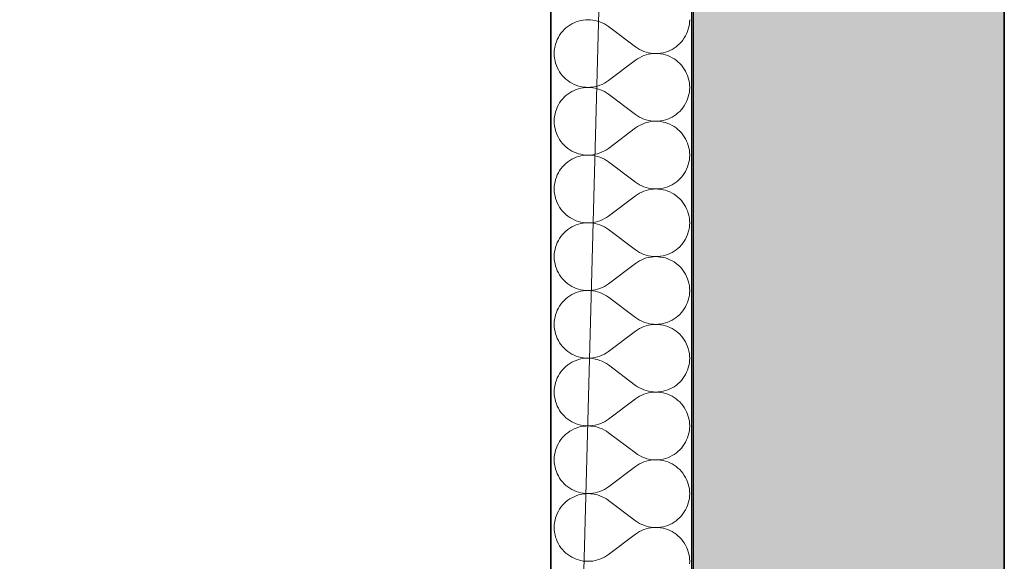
# Model space of a CAD drawing. Header units: millimetres. Extents: x 82175 to 237000, y 24756 to 471700.
# Tile 142 of 256: x 92022 to 93130, y 373911 to 374521. Entities that reach past the tile are written whole.
import ezdxf

# ---------------------------------------------------------------- set-up
doc = ezdxf.new("R2010")
doc.units = ezdxf.units.MM
for name, color, linetype in [('- A - ocieplenie', 8, 'Continuous'), ('Konstrukcja - Stropy', 8, 'Continuous'), ('Konstrukcja - Ściany zewnętrzne', 8, 'Continuous')]:
    doc.layers.add(name, color=color, linetype=linetype)

# ---------------------------------------------------------------- blocks, each defined once
blk = doc.blocks.new('*X28')
at = {"layer": '- A - ocieplenie', "linetype": 'Continuous', "lineweight": 13, "ltscale": 100}
for p, q in [((19798.8, 384046.4), (19796.6, 384044.9)), ((19801.1, 384047.8), (19798.8, 384046.4)), ((19803.6, 384049), (19801.1, 384047.8)), ((19806.1, 384050.1), (19803.6, 384049)), ((19808.7, 384050.9), (19806.1, 384050.1)), ((19811.3, 384051.6), (19808.7, 384050.9)), ((19814, 384052.1), (19811.3, 384051.6)), ((19816.7, 384052.4), (19814, 384052.1)), ((19819.4, 384052.5), (19816.7, 384052.4)), ((19822.1, 384052.4), (19819.4, 384052.5)), ((19824.8, 384052.1), (19822.1, 384052.4)), ((19827.5, 384051.6), (19824.8, 384052.1)), ((19830.1, 384050.9), (19827.5, 384051.6)), ((19832.7, 384050.1), (19830.1, 384050.9)), ((19835.2, 384049), (19832.7, 384050.1)), ((19837.7, 384047.8), (19835.2, 384049)), ((19840, 384046.4), (19837.7, 384047.8)), ((19842.2, 384044.9), (19840, 384046.4)), ((19932.8, 384044.4), (19933.3, 384047.1)), ((19933.3, 384047.1), (19933.6, 384049.8)), ((19933.6, 384049.8), (19933.7, 384052.5)), ((19787.3, 384035), (19786, 384032.6)), ((19788.9, 384037.2), (19787.3, 384035)), ((19790.6, 384039.3), (19788.9, 384037.2)), ((19792.5, 384041.3), (19790.6, 384039.3)), ((19794.4, 384043.2), (19792.5, 384041.3)), ((19796.6, 384044.9), (19794.4, 384043.2)), ((19872.7, 384022), (19842.2, 384044.9)), ((19929, 384034.2), (19930.2, 384036.6)), ((19930.2, 384036.6), (19931.3, 384039.2)), ((19931.3, 384039.2), (19932.1, 384041.7)), ((19932.1, 384041.7), (19932.8, 384044.4)), ((19782.8, 384025.1), (19782.2, 384022.5)), ((19783.7, 384027.7), (19782.8, 384025.1)), ((19784.7, 384030.2), (19783.7, 384027.7)), ((19786, 384032.6), (19784.7, 384030.2)), ((19918.4, 384022), (19920.5, 384023.7)), ((19920.5, 384023.7), (19922.5, 384025.5)), ((19922.5, 384025.5), (19924.4, 384027.5)), ((19924.4, 384027.5), (19926.1, 384029.6)), ((19926.1, 384029.6), (19927.6, 384031.9)), ((19927.6, 384031.9), (19929, 384034.2)), ((19781.4, 384017.1), (19781.3, 384014.4)), ((19781.3, 384014.4), (19781.4, 384011.7)), ((19781.7, 384019.8), (19781.4, 384017.1)), ((19782.2, 384022.5), (19781.7, 384019.8)), ((19872.7, 384022), (19875, 384020.4)), ((19875, 384020.4), (19877.3, 384019.1)), ((19877.3, 384019.1), (19879.7, 384017.8)), ((19879.7, 384017.8), (19882.2, 384016.8)), ((19882.2, 384016.8), (19884.8, 384015.9)), ((19884.8, 384012.8), (19882.2, 384012)), ((19884.8, 384015.9), (19887.4, 384015.3)), ((19887.4, 384013.5), (19884.8, 384012.8)), ((19887.4, 384015.3), (19890.1, 384014.8)), ((19890.1, 384014), (19887.4, 384013.5)), ((19890.1, 384014.8), (19892.8, 384014.5)), ((19892.8, 384014.3), (19890.1, 384014)), ((19892.8, 384014.5), (19895.6, 384014.4)), ((19895.6, 384014.4), (19892.8, 384014.3)), ((19895.6, 384014.4), (19898.3, 384014.5)), ((19898.3, 384014.3), (19895.6, 384014.4)), ((19898.3, 384014.5), (19901, 384014.8)), ((19901, 384014), (19898.3, 384014.3)), ((19901, 384014.8), (19903.7, 384015.2)), ((19903.7, 384013.5), (19901, 384014)), ((19903.7, 384015.2), (19906.3, 384015.9)), ((19906.3, 384012.8), (19903.7, 384013.5)), ((19906.3, 384015.9), (19908.9, 384016.8)), ((19908.9, 384012), (19906.3, 384012.8)), ((19908.9, 384016.8), (19911.4, 384017.8)), ((19911.4, 384017.8), (19913.8, 384019)), ((19913.8, 384019), (19916.2, 384020.4)), ((19916.2, 384020.4), (19918.4, 384022)), ((19781.4, 384011.7), (19781.7, 384009)), ((19781.7, 384009), (19782.2, 384006.3)), ((19782.2, 384006.3), (19782.8, 384003.6)), ((19782.8, 384003.6), (19783.7, 384001.1)), ((19872.7, 384006.8), (19842.2, 383983.9)), ((19875, 384008.3), (19872.7, 384006.8)), ((19877.3, 384009.7), (19875, 384008.3)), ((19879.7, 384010.9), (19877.3, 384009.7)), ((19882.2, 384012), (19879.7, 384010.9)), ((19911.4, 384010.9), (19908.9, 384012)), ((19913.8, 384009.7), (19911.4, 384010.9)), ((19916.2, 384008.3), (19913.8, 384009.7)), ((19918.4, 384006.8), (19916.2, 384008.3)), ((19920.5, 384005.1), (19918.4, 384006.8)), ((19922.5, 384003.2), (19920.5, 384005.1)), ((19924.4, 384001.2), (19922.5, 384003.2)), ((19926.1, 383999.1), (19924.4, 384001.2)), ((19783.7, 384001.1), (19784.7, 383998.6)), ((19784.7, 383998.6), (19786, 383996.1)), ((19786, 383996.1), (19787.3, 383993.8)), ((19787.3, 383993.8), (19788.9, 383991.5)), ((19788.9, 383991.5), (19790.6, 383989.4)), ((19927.6, 383996.9), (19926.1, 383999.1)), ((19929, 383994.6), (19927.6, 383996.9)), ((19930.2, 383992.1), (19929, 383994.6)), ((19931.3, 383989.6), (19930.2, 383992.1)), ((19790.6, 383989.4), (19792.5, 383987.4)), ((19792.5, 383987.4), (19794.4, 383985.6)), ((19794.4, 383985.6), (19796.6, 383983.9)), ((19796.6, 383983.9), (19798.8, 383982.3)), ((19798.8, 383982.3), (19801.1, 383980.9)), ((19801.1, 383980.9), (19803.6, 383979.7)), ((19803.6, 383979.7), (19806.1, 383978.7)), ((19832.7, 383978.7), (19835.2, 383979.7)), ((19835.2, 383979.7), (19837.7, 383981)), ((19837.7, 383981), (19840, 383982.4)), ((19840, 383982.4), (19842.2, 383983.9)), ((19932.1, 383987), (19931.3, 383989.6)), ((19932.8, 383984.4), (19932.1, 383987)), ((19933.3, 383981.7), (19932.8, 383984.4)), ((19933.6, 383979), (19933.3, 383981.7)), ((19933.7, 383976.3), (19933.6, 383979)), ((19796.6, 383968.7), (19794.4, 383967)), ((19798.8, 383970.2), (19796.6, 383968.7)), ((19801.1, 383971.6), (19798.8, 383970.2)), ((19803.6, 383972.9), (19801.1, 383971.6)), ((19806.1, 383973.9), (19803.6, 383972.9)), ((19806.1, 383978.7), (19808.7, 383977.8)), ((19808.7, 383974.7), (19806.1, 383973.9)), ((19808.7, 383977.8), (19811.3, 383977.2)), ((19811.3, 383975.4), (19808.7, 383974.7)), ((19811.3, 383977.2), (19814, 383976.7)), ((19814, 383975.9), (19811.3, 383975.4)), ((19814, 383976.7), (19816.7, 383976.4)), ((19816.7, 383976.2), (19814, 383975.9)), ((19816.7, 383976.4), (19819.4, 383976.3)), ((19819.4, 383976.3), (19816.7, 383976.2)), ((19819.4, 383976.3), (19822.1, 383976.4)), ((19822.1, 383976.2), (19819.4, 383976.3)), ((19822.1, 383976.4), (19824.8, 383976.7)), ((19824.8, 383975.9), (19822.1, 383976.2)), ((19824.8, 383976.7), (19827.5, 383977.2)), ((19827.5, 383975.4), (19824.8, 383975.9)), ((19827.5, 383977.2), (19830.1, 383977.8)), ((19830.1, 383974.7), (19827.5, 383975.4)), ((19830.1, 383977.8), (19832.7, 383978.7)), ((19832.7, 383973.9), (19830.1, 383974.7)), ((19835.2, 383972.8), (19832.7, 383973.9)), ((19837.7, 383971.6), (19835.2, 383972.8)), ((19840, 383970.2), (19837.7, 383971.6)), ((19842.2, 383968.7), (19840, 383970.2)), ((19872.7, 383945.8), (19842.2, 383968.7)), ((19932.1, 383965.5), (19932.8, 383968.2)), ((19932.8, 383968.2), (19933.3, 383970.9)), ((19933.3, 383970.9), (19933.6, 383973.6)), ((19933.6, 383973.6), (19933.7, 383976.3)), ((19787.3, 383958.8), (19786, 383956.5)), ((19788.9, 383961), (19787.3, 383958.8)), ((19790.6, 383963.1), (19788.9, 383961)), ((19792.5, 383965.1), (19790.6, 383963.1)), ((19794.4, 383967), (19792.5, 383965.1)), ((19927.6, 383955.7), (19929, 383958)), ((19929, 383958), (19930.2, 383960.5)), ((19930.2, 383960.5), (19931.3, 383963)), ((19931.3, 383963), (19932.1, 383965.5)), ((19782.2, 383946.3), (19781.7, 383943.6)), ((19782.8, 383948.9), (19782.2, 383946.3)), ((19783.7, 383951.5), (19782.8, 383948.9)), ((19784.7, 383954), (19783.7, 383951.5)), ((19786, 383956.5), (19784.7, 383954)), ((19872.7, 383945.8), (19875, 383944.3)), ((19916.2, 383944.2), (19918.4, 383945.8)), ((19918.4, 383945.8), (19920.5, 383947.5)), ((19920.5, 383947.5), (19922.5, 383949.3)), ((19922.5, 383949.3), (19924.4, 383951.3)), ((19924.4, 383951.3), (19926.1, 383953.4)), ((19926.1, 383953.4), (19927.6, 383955.7)), ((19781.4, 383940.9), (19781.3, 383938.2)), ((19781.3, 383938.2), (19781.4, 383935.5)), ((19781.7, 383943.6), (19781.4, 383940.9)), ((19781.4, 383935.5), (19781.7, 383932.8)), ((19875, 383944.3), (19877.3, 383942.9)), ((19877.3, 383942.9), (19879.7, 383941.6)), ((19879.7, 383934.7), (19877.3, 383933.5)), ((19879.7, 383941.6), (19882.2, 383940.6)), ((19882.2, 383935.8), (19879.7, 383934.7)), ((19882.2, 383940.6), (19884.8, 383939.7)), ((19884.8, 383936.6), (19882.2, 383935.8)), ((19884.8, 383939.7), (19887.4, 383939.1)), ((19887.4, 383937.3), (19884.8, 383936.6)), ((19887.4, 383939.1), (19890.1, 383938.6)), ((19890.1, 383937.8), (19887.4, 383937.3)), ((19890.1, 383938.6), (19892.8, 383938.3)), ((19892.8, 383938.1), (19890.1, 383937.8)), ((19892.8, 383938.3), (19895.6, 383938.2)), ((19895.6, 383938.2), (19892.8, 383938.1)), ((19895.6, 383938.2), (19898.3, 383938.3)), ((19898.3, 383938.1), (19895.6, 383938.2)), ((19898.3, 383938.3), (19901, 383938.6)), ((19901, 383937.8), (19898.3, 383938.1)), ((19901, 383938.6), (19903.7, 383939.1)), ((19903.7, 383937.3), (19901, 383937.8)), ((19903.7, 383939.1), (19906.3, 383939.7)), ((19906.3, 383936.7), (19903.7, 383937.3)), ((19906.3, 383939.7), (19908.9, 383940.6)), ((19908.9, 383935.8), (19906.3, 383936.7)), ((19908.9, 383940.6), (19911.4, 383941.6)), ((19911.4, 383934.8), (19908.9, 383935.8)), ((19911.4, 383941.6), (19913.8, 383942.8)), ((19913.8, 383933.5), (19911.4, 383934.8)), ((19913.8, 383942.8), (19916.2, 383944.2)), ((19781.7, 383932.8), (19782.2, 383930.1)), ((19782.2, 383930.1), (19782.8, 383927.5)), ((19782.8, 383927.5), (19783.7, 383924.9)), ((19783.7, 383924.9), (19784.7, 383922.4)), ((19872.7, 383930.6), (19842.2, 383907.7)), ((19875, 383932.1), (19872.7, 383930.6)), ((19877.3, 383933.5), (19875, 383932.1)), ((19916.2, 383932.2), (19913.8, 383933.5)), ((19918.4, 383930.6), (19916.2, 383932.2)), ((19920.5, 383928.9), (19918.4, 383930.6)), ((19922.5, 383927), (19920.5, 383928.9)), ((19924.4, 383925.1), (19922.5, 383927)), ((19926.1, 383922.9), (19924.4, 383925.1)), ((19784.7, 383922.4), (19786, 383919.9)), ((19786, 383919.9), (19787.3, 383917.6)), ((19787.3, 383917.6), (19788.9, 383915.4)), ((19788.9, 383915.4), (19790.6, 383913.2)), ((19790.6, 383913.2), (19792.5, 383911.2)), ((19927.6, 383920.7), (19926.1, 383922.9)), ((19929, 383918.4), (19927.6, 383920.7)), ((19930.2, 383915.9), (19929, 383918.4)), ((19931.3, 383913.4), (19930.2, 383915.9)), ((19932.1, 383910.8), (19931.3, 383913.4)), ((19792.5, 383911.2), (19794.4, 383909.4)), ((19794.4, 383909.4), (19796.6, 383907.7)), ((19796.6, 383907.7), (19798.8, 383906.1)), ((19798.8, 383906.1), (19801.1, 383904.7)), ((19801.1, 383904.7), (19803.6, 383903.5)), ((19803.6, 383903.5), (19806.1, 383902.5)), ((19806.1, 383902.5), (19808.7, 383901.6)), ((19808.7, 383901.6), (19811.3, 383901)), ((19827.5, 383901), (19830.1, 383901.6)), ((19830.1, 383901.6), (19832.7, 383902.5)), ((19832.7, 383902.5), (19835.2, 383903.6)), ((19835.2, 383903.6), (19837.7, 383904.8)), ((19837.7, 383904.8), (19840, 383906.2)), ((19840, 383906.2), (19842.2, 383907.7)), ((19932.8, 383908.2), (19932.1, 383910.8)), ((19933.3, 383905.5), (19932.8, 383908.2)), ((19933.6, 383902.8), (19933.3, 383905.5)), ((19933.7, 383900.1), (19933.6, 383902.8)), ((19794.4, 383890.8), (19792.5, 383888.9)), ((19796.6, 383892.5), (19794.4, 383890.8)), ((19798.8, 383894.1), (19796.6, 383892.5)), ((19801.1, 383895.4), (19798.8, 383894.1)), ((19803.6, 383896.7), (19801.1, 383895.4)), ((19806.1, 383897.7), (19803.6, 383896.7)), ((19808.7, 383898.6), (19806.1, 383897.7)), ((19811.3, 383899.2), (19808.7, 383898.6)), ((19811.3, 383901), (19814, 383900.5)), ((19814, 383899.7), (19811.3, 383899.2)), ((19814, 383900.5), (19816.7, 383900.2)), ((19816.7, 383900), (19814, 383899.7)), ((19816.7, 383900.2), (19819.4, 383900.1)), ((19819.4, 383900.1), (19816.7, 383900)), ((19819.4, 383900.1), (19822.1, 383900.2)), ((19822.1, 383900), (19819.4, 383900.1)), ((19822.1, 383900.2), (19824.8, 383900.5)), ((19824.8, 383899.7), (19822.1, 383900)), ((19824.8, 383900.5), (19827.5, 383901)), ((19827.5, 383899.2), (19824.8, 383899.7)), ((19830.1, 383898.5), (19827.5, 383899.2)), ((19832.7, 383897.7), (19830.1, 383898.5)), ((19835.2, 383896.6), (19832.7, 383897.7)), ((19837.7, 383895.4), (19835.2, 383896.6)), ((19840, 383894), (19837.7, 383895.4)), ((19842.2, 383892.5), (19840, 383894)), ((19872.7, 383869.6), (19842.2, 383892.5)), ((19932.1, 383889.4), (19932.8, 383892)), ((19932.8, 383892), (19933.3, 383894.7)), ((19933.3, 383894.7), (19933.6, 383897.4)), ((19933.6, 383897.4), (19933.7, 383900.1)), ((19786, 383880.3), (19784.7, 383877.8)), ((19787.3, 383882.6), (19786, 383880.3)), ((19788.9, 383884.8), (19787.3, 383882.6)), ((19790.6, 383887), (19788.9, 383884.8)), ((19792.5, 383888.9), (19790.6, 383887)), ((19926.1, 383877.3), (19927.6, 383879.5)), ((19927.6, 383879.5), (19929, 383881.8)), ((19929, 383881.8), (19930.2, 383884.3)), ((19930.2, 383884.3), (19931.3, 383886.8)), ((19931.3, 383886.8), (19932.1, 383889.4)), ((19782.2, 383870.1), (19781.7, 383867.4)), ((19782.8, 383872.7), (19782.2, 383870.1)), ((19783.7, 383875.3), (19782.8, 383872.7)), ((19784.7, 383877.8), (19783.7, 383875.3)), ((19872.7, 383869.6), (19875, 383868.1)), ((19916.2, 383868), (19918.4, 383869.6)), ((19918.4, 383869.6), (19920.5, 383871.3)), ((19920.5, 383871.3), (19922.5, 383873.2)), ((19922.5, 383873.2), (19924.4, 383875.1)), ((19924.4, 383875.1), (19926.1, 383877.3)), ((19781.4, 383864.7), (19781.3, 383862)), ((19781.3, 383862), (19781.4, 383859.3)), ((19781.7, 383867.4), (19781.4, 383864.7)), ((19781.4, 383859.3), (19781.7, 383856.6)), ((19875, 383868.1), (19877.3, 383866.7)), ((19877.3, 383857.3), (19875, 383855.9)), ((19877.3, 383866.7), (19879.7, 383865.5)), ((19879.7, 383858.5), (19877.3, 383857.3)), ((19879.7, 383865.5), (19882.2, 383864.4)), ((19882.2, 383859.6), (19879.7, 383858.5)), ((19882.2, 383864.4), (19884.8, 383863.6)), ((19884.8, 383860.4), (19882.2, 383859.6)), ((19884.8, 383863.6), (19887.4, 383862.9)), ((19887.4, 383861.1), (19884.8, 383860.4)), ((19887.4, 383862.9), (19890.1, 383862.4)), ((19890.1, 383861.6), (19887.4, 383861.1)), ((19890.1, 383862.4), (19892.8, 383862.1)), ((19892.8, 383861.9), (19890.1, 383861.6)), ((19892.8, 383862.1), (19895.6, 383862)), ((19895.6, 383862), (19892.8, 383861.9)), ((19895.6, 383862), (19898.3, 383862.1)), ((19898.3, 383861.9), (19895.6, 383862)), ((19898.3, 383862.1), (19901, 383862.4)), ((19901, 383861.6), (19898.3, 383861.9)), ((19901, 383862.4), (19903.7, 383862.9)), ((19903.7, 383861.1), (19901, 383861.6)), ((19903.7, 383862.9), (19906.3, 383863.5)), ((19906.3, 383860.5), (19903.7, 383861.1)), ((19906.3, 383863.5), (19908.9, 383864.4)), ((19908.9, 383859.6), (19906.3, 383860.5)), ((19908.9, 383864.4), (19911.4, 383865.4)), ((19911.4, 383858.6), (19908.9, 383859.6)), ((19911.4, 383865.4), (19913.8, 383866.7)), ((19913.8, 383857.3), (19911.4, 383858.6)), ((19913.8, 383866.7), (19916.2, 383868)), ((19916.2, 383856), (19913.8, 383857.3)), ((19781.7, 383856.6), (19782.2, 383853.9)), ((19782.2, 383853.9), (19782.8, 383851.3)), ((19782.8, 383851.3), (19783.7, 383848.7)), ((19783.7, 383848.7), (19784.7, 383846.2)), ((19784.7, 383846.2), (19786, 383843.7)), ((19872.7, 383854.4), (19842.2, 383831.5)), ((19875, 383855.9), (19872.7, 383854.4)), ((19918.4, 383854.4), (19916.2, 383856)), ((19920.5, 383852.7), (19918.4, 383854.4)), ((19922.5, 383850.9), (19920.5, 383852.7)), ((19924.4, 383848.9), (19922.5, 383850.9)), ((19926.1, 383846.7), (19924.4, 383848.9)), ((19927.6, 383844.5), (19926.1, 383846.7)), ((19786, 383843.7), (19787.3, 383841.4)), ((19787.3, 383841.4), (19788.9, 383839.2)), ((19788.9, 383839.2), (19790.6, 383837)), ((19790.6, 383837), (19792.5, 383835.1)), ((19792.5, 383835.1), (19794.4, 383833.2)), ((19929, 383842.2), (19927.6, 383844.5)), ((19930.2, 383839.7), (19929, 383842.2)), ((19931.3, 383837.2), (19930.2, 383839.7)), ((19932.1, 383834.6), (19931.3, 383837.2)), ((19794.4, 383833.2), (19796.6, 383831.5)), ((19796.6, 383831.5), (19798.8, 383829.9)), ((19798.8, 383829.9), (19801.1, 383828.6)), ((19801.1, 383828.6), (19803.6, 383827.3)), ((19803.6, 383827.3), (19806.1, 383826.3)), ((19806.1, 383826.3), (19808.7, 383825.4)), ((19808.7, 383825.4), (19811.3, 383824.8)), ((19811.3, 383824.8), (19814, 383824.3)), ((19814, 383824.3), (19816.7, 383824)), ((19816.7, 383824), (19819.4, 383823.9)), ((19819.4, 383823.9), (19816.7, 383823.8)), ((19819.4, 383823.9), (19822.1, 383824)), ((19822.1, 383823.8), (19819.4, 383823.9)), ((19822.1, 383824), (19824.8, 383824.3)), ((19824.8, 383824.3), (19827.5, 383824.8)), ((19827.5, 383824.8), (19830.1, 383825.5)), ((19830.1, 383825.5), (19832.7, 383826.3)), ((19832.7, 383826.3), (19835.2, 383827.4)), ((19835.2, 383827.4), (19837.7, 383828.6)), ((19837.7, 383828.6), (19840, 383830)), ((19840, 383830), (19842.2, 383831.5)), ((19932.8, 383832), (19932.1, 383834.6)), ((19933.3, 383829.3), (19932.8, 383832)), ((19933.6, 383826.6), (19933.3, 383829.3)), ((19933.7, 383823.9), (19933.6, 383826.6)), ((19933.6, 383821.2), (19933.7, 383823.9)), ((19794.4, 383814.6), (19792.5, 383812.8)), ((19796.6, 383816.3), (19794.4, 383814.6)), ((19798.8, 383817.9), (19796.6, 383816.3)), ((19801.1, 383819.3), (19798.8, 383817.9)), ((19803.6, 383820.5), (19801.1, 383819.3)), ((19806.1, 383821.5), (19803.6, 383820.5)), ((19808.7, 383822.4), (19806.1, 383821.5)), ((19811.3, 383823), (19808.7, 383822.4)), ((19814, 383823.5), (19811.3, 383823)), ((19816.7, 383823.8), (19814, 383823.5)), ((19824.8, 383823.5), (19822.1, 383823.8)), ((19827.5, 383823), (19824.8, 383823.5)), ((19830.1, 383822.4), (19827.5, 383823)), ((19832.7, 383821.5), (19830.1, 383822.4)), ((19835.2, 383820.5), (19832.7, 383821.5)), ((19837.7, 383819.2), (19835.2, 383820.5)), ((19840, 383817.8), (19837.7, 383819.2)), ((19842.2, 383816.3), (19840, 383817.8)), ((19872.7, 383793.4), (19842.2, 383816.3)), ((19931.3, 383810.6), (19932.1, 383813.2)), ((19932.1, 383813.2), (19932.8, 383815.8)), ((19932.8, 383815.8), (19933.3, 383818.5)), ((19933.3, 383818.5), (19933.6, 383821.2)), ((19786, 383804.1), (19784.7, 383801.6)), ((19787.3, 383806.4), (19786, 383804.1)), ((19788.9, 383808.6), (19787.3, 383806.4)), ((19790.6, 383810.8), (19788.9, 383808.6)), ((19792.5, 383812.8), (19790.6, 383810.8)), ((19926.1, 383801.1), (19927.6, 383803.3)), ((19927.6, 383803.3), (19929, 383805.6)), ((19929, 383805.6), (19930.2, 383808.1)), ((19930.2, 383808.1), (19931.3, 383810.6)), ((19781.7, 383791.2), (19781.4, 383788.5)), ((19782.2, 383793.9), (19781.7, 383791.2)), ((19782.8, 383796.5), (19782.2, 383793.9)), ((19783.7, 383799.1), (19782.8, 383796.5)), ((19784.7, 383801.6), (19783.7, 383799.1)), ((19872.7, 383793.4), (19875, 383791.9)), ((19875, 383791.9), (19877.3, 383790.5)), ((19913.8, 383790.5), (19916.2, 383791.8)), ((19916.2, 383791.8), (19918.4, 383793.4)), ((19918.4, 383793.4), (19920.5, 383795.1)), ((19920.5, 383795.1), (19922.5, 383797)), ((19922.5, 383797), (19924.4, 383799)), ((19924.4, 383799), (19926.1, 383801.1)), ((19781.4, 383788.5), (19781.3, 383785.8)), ((19781.3, 383785.8), (19781.4, 383783.1)), ((19781.4, 383783.1), (19781.7, 383780.4)), ((19781.7, 383780.4), (19782.2, 383777.7)), ((19875, 383779.7), (19872.7, 383778.2)), ((19877.3, 383781.1), (19875, 383779.7)), ((19877.3, 383790.5), (19879.7, 383789.3)), ((19879.7, 383782.4), (19877.3, 383781.1)), ((19879.7, 383789.3), (19882.2, 383788.2)), ((19882.2, 383783.4), (19879.7, 383782.4)), ((19882.2, 383788.2), (19884.8, 383787.4)), ((19884.8, 383784.3), (19882.2, 383783.4)), ((19884.8, 383787.4), (19887.4, 383786.7)), ((19887.4, 383784.9), (19884.8, 383784.3)), ((19887.4, 383786.7), (19890.1, 383786.2)), ((19890.1, 383785.4), (19887.4, 383784.9)), ((19890.1, 383786.2), (19892.8, 383785.9)), ((19892.8, 383785.7), (19890.1, 383785.4)), ((19892.8, 383785.9), (19895.6, 383785.8)), ((19895.6, 383785.8), (19892.8, 383785.7)), ((19895.6, 383785.8), (19898.3, 383785.9)), ((19898.3, 383785.7), (19895.6, 383785.8)), ((19898.3, 383785.9), (19901, 383786.2)), ((19901, 383785.4), (19898.3, 383785.7)), ((19901, 383786.2), (19903.7, 383786.7)), ((19903.7, 383784.9), (19901, 383785.4)), ((19903.7, 383786.7), (19906.3, 383787.3)), ((19906.3, 383784.3), (19903.7, 383784.9)), ((19906.3, 383787.3), (19908.9, 383788.2)), ((19908.9, 383783.4), (19906.3, 383784.3)), ((19908.9, 383788.2), (19911.4, 383789.2)), ((19911.4, 383782.4), (19908.9, 383783.4)), ((19911.4, 383789.2), (19913.8, 383790.5)), ((19913.8, 383781.2), (19911.4, 383782.4)), ((19916.2, 383779.8), (19913.8, 383781.2)), ((19918.4, 383778.2), (19916.2, 383779.8)), ((19782.2, 383777.7), (19782.8, 383775.1)), ((19782.8, 383775.1), (19783.7, 383772.5)), ((19783.7, 383772.5), (19784.7, 383770)), ((19784.7, 383770), (19786, 383767.5)), ((19872.7, 383778.2), (19842.2, 383755.3)), ((19920.5, 383776.5), (19918.4, 383778.2)), ((19922.5, 383774.7), (19920.5, 383776.5)), ((19924.4, 383772.7), (19922.5, 383774.7)), ((19926.1, 383770.6), (19924.4, 383772.7)), ((19927.6, 383768.3), (19926.1, 383770.6)), ((19786, 383767.5), (19787.3, 383765.2)), ((19787.3, 383765.2), (19788.9, 383763)), ((19788.9, 383763), (19790.6, 383760.9)), ((19790.6, 383760.9), (19792.5, 383758.9)), ((19792.5, 383758.9), (19794.4, 383757)), ((19929, 383766), (19927.6, 383768.3)), ((19930.2, 383763.5), (19929, 383766)), ((19931.3, 383761), (19930.2, 383763.5)), ((19932.1, 383758.5), (19931.3, 383761)), ((19932.8, 383755.8), (19932.1, 383758.5)), ((19794.4, 383757), (19796.6, 383755.3)), ((19796.6, 383755.3), (19798.8, 383753.8)), ((19798.8, 383753.8), (19801.1, 383752.4)), ((19801.1, 383752.4), (19803.6, 383751.2)), ((19803.6, 383751.2), (19806.1, 383750.1)), ((19806.1, 383750.1), (19808.7, 383749.3)), ((19808.7, 383749.3), (19811.3, 383748.6)), ((19811.3, 383746.8), (19808.7, 383746.2)), ((19811.3, 383748.6), (19814, 383748.1)), ((19814, 383747.3), (19811.3, 383746.8)), ((19814, 383748.1), (19816.7, 383747.8)), ((19816.7, 383747.6), (19814, 383747.3)), ((19816.7, 383747.8), (19819.4, 383747.7)), ((19819.4, 383747.7), (19816.7, 383747.6)), ((19819.4, 383747.7), (19822.1, 383747.8)), ((19822.1, 383747.6), (19819.4, 383747.7)), ((19822.1, 383747.8), (19824.8, 383748.1)), ((19824.8, 383747.3), (19822.1, 383747.6)), ((19824.8, 383748.1), (19827.5, 383748.6)), ((19827.5, 383746.8), (19824.8, 383747.3)), ((19827.5, 383748.6), (19830.1, 383749.3)), ((19830.1, 383746.2), (19827.5, 383746.8)), ((19830.1, 383749.3), (19832.7, 383750.1)), ((19832.7, 383750.1), (19835.2, 383751.2)), ((19835.2, 383751.2), (19837.7, 383752.4)), ((19837.7, 383752.4), (19840, 383753.8)), ((19840, 383753.8), (19842.2, 383755.3)), ((19933.3, 383753.1), (19932.8, 383755.8)), ((19933.6, 383750.4), (19933.3, 383753.1)), ((19933.7, 383747.7), (19933.6, 383750.4)), ((19933.6, 383745), (19933.7, 383747.7)), ((19792.5, 383736.6), (19790.6, 383734.6)), ((19794.4, 383738.4), (19792.5, 383736.6)), ((19796.6, 383740.1), (19794.4, 383738.4)), ((19798.8, 383741.7), (19796.6, 383740.1)), ((19801.1, 383743.1), (19798.8, 383741.7)), ((19803.6, 383744.3), (19801.1, 383743.1)), ((19806.1, 383745.3), (19803.6, 383744.3)), ((19808.7, 383746.2), (19806.1, 383745.3)), ((19832.7, 383745.3), (19830.1, 383746.2)), ((19835.2, 383744.3), (19832.7, 383745.3)), ((19837.7, 383743), (19835.2, 383744.3)), ((19840, 383741.6), (19837.7, 383743)), ((19842.2, 383740.1), (19840, 383741.6)), ((19872.7, 383717.2), (19842.2, 383740.1)), ((19931.3, 383734.4), (19932.1, 383737)), ((19932.1, 383737), (19932.8, 383739.6)), ((19932.8, 383739.6), (19933.3, 383742.3)), ((19933.3, 383742.3), (19933.6, 383745)), ((19784.7, 383725.5), (19783.7, 383722.9)), ((19786, 383727.9), (19784.7, 383725.5)), ((19787.3, 383730.2), (19786, 383727.9)), ((19788.9, 383732.5), (19787.3, 383730.2)), ((19790.6, 383734.6), (19788.9, 383732.5)), ((19924.4, 383722.8), (19926.1, 383724.9)), ((19926.1, 383724.9), (19927.6, 383727.1)), ((19927.6, 383727.1), (19929, 383729.5)), ((19929, 383729.5), (19930.2, 383731.9)), ((19930.2, 383731.9), (19931.3, 383734.4)), ((19781.7, 383715), (19781.4, 383712.3)), ((19782.2, 383717.7), (19781.7, 383715)), ((19782.8, 383720.4), (19782.2, 383717.7)), ((19783.7, 383722.9), (19782.8, 383720.4)), ((19872.7, 383717.2), (19875, 383715.7)), ((19875, 383715.7), (19877.3, 383714.3)), ((19877.3, 383714.3), (19879.7, 383713.1)), ((19911.4, 383713.1), (19913.8, 383714.3)), ((19913.8, 383714.3), (19916.2, 383715.7)), ((19916.2, 383715.7), (19918.4, 383717.2)), ((19918.4, 383717.2), (19920.5, 383718.9)), ((19920.5, 383718.9), (19922.5, 383720.8)), ((19922.5, 383720.8), (19924.4, 383722.8)), ((19781.4, 383712.3), (19781.3, 383709.6)), ((19781.3, 383709.6), (19781.4, 383706.9)), ((19781.4, 383706.9), (19781.7, 383704.2)), ((19781.7, 383704.2), (19782.2, 383701.5)), ((19875, 383703.6), (19872.7, 383702)), ((19877.3, 383704.9), (19875, 383703.6)), ((19879.7, 383706.2), (19877.3, 383704.9)), ((19879.7, 383713.1), (19882.2, 383712)), ((19882.2, 383707.2), (19879.7, 383706.2)), ((19882.2, 383712), (19884.8, 383711.2)), ((19884.8, 383708.1), (19882.2, 383707.2)), ((19884.8, 383711.2), (19887.4, 383710.5)), ((19887.4, 383708.7), (19884.8, 383708.1)), ((19887.4, 383710.5), (19890.1, 383710)), ((19890.1, 383709.2), (19887.4, 383708.7)), ((19890.1, 383710), (19892.8, 383709.7)), ((19892.8, 383709.5), (19890.1, 383709.2)), ((19892.8, 383709.7), (19895.6, 383709.6)), ((19895.6, 383709.6), (19892.8, 383709.5)), ((19895.6, 383709.6), (19898.3, 383709.7)), ((19898.3, 383709.5), (19895.6, 383709.6)), ((19898.3, 383709.7), (19901, 383710)), ((19901, 383709.2), (19898.3, 383709.5)), ((19901, 383710), (19903.7, 383710.5)), ((19903.7, 383708.8), (19901, 383709.2)), ((19903.7, 383710.5), (19906.3, 383711.2)), ((19906.3, 383708.1), (19903.7, 383708.8)), ((19906.3, 383711.2), (19908.9, 383712)), ((19908.9, 383707.2), (19906.3, 383708.1)), ((19908.9, 383712), (19911.4, 383713.1)), ((19911.4, 383706.2), (19908.9, 383707.2)), ((19913.8, 383705), (19911.4, 383706.2)), ((19916.2, 383703.6), (19913.8, 383705)), ((19918.4, 383702), (19916.2, 383703.6)), ((19782.2, 383701.5), (19782.8, 383698.9)), ((19782.8, 383698.9), (19783.7, 383696.3)), ((19783.7, 383696.3), (19784.7, 383693.8)), ((19784.7, 383693.8), (19786, 383691.4)), ((19786, 383691.4), (19787.3, 383689)), ((19872.7, 383702), (19842.2, 383679.1)), ((19920.5, 383700.3), (19918.4, 383702)), ((19922.5, 383698.5), (19920.5, 383700.3)), ((19924.4, 383696.5), (19922.5, 383698.5)), ((19926.1, 383694.4), (19924.4, 383696.5)), ((19927.6, 383692.1), (19926.1, 383694.4)), ((19929, 383689.8), (19927.6, 383692.1)), ((19787.3, 383689), (19788.9, 383686.8)), ((19788.9, 383686.8), (19790.6, 383684.7)), ((19790.6, 383684.7), (19792.5, 383682.7)), ((19792.5, 383682.7), (19794.4, 383680.8)), ((19794.4, 383680.8), (19796.6, 383679.1)), ((19930.2, 383687.4), (19929, 383689.8)), ((19931.3, 383684.8), (19930.2, 383687.4)), ((19932.1, 383682.3), (19931.3, 383684.8)), ((19932.8, 383679.6), (19932.1, 383682.3)), ((19796.6, 383679.1), (19798.8, 383677.6)), ((19798.8, 383677.6), (19801.1, 383676.2)), ((19801.1, 383676.2), (19803.6, 383675)), ((19803.6, 383675), (19806.1, 383673.9)), ((19806.1, 383669.1), (19803.6, 383668.1)), ((19806.1, 383673.9), (19808.7, 383673.1)), ((19808.7, 383670), (19806.1, 383669.1)), ((19808.7, 383673.1), (19811.3, 383672.4)), ((19811.3, 383670.7), (19808.7, 383670)), ((19811.3, 383672.4), (19814, 383671.9)), ((19814, 383671.1), (19811.3, 383670.7)), ((19814, 383671.9), (19816.7, 383671.6)), ((19816.7, 383671.4), (19814, 383671.1)), ((19816.7, 383671.6), (19819.4, 383671.5)), ((19819.4, 383671.5), (19816.7, 383671.4)), ((19819.4, 383671.5), (19822.1, 383671.6)), ((19822.1, 383671.4), (19819.4, 383671.5)), ((19822.1, 383671.6), (19824.8, 383671.9)), ((19824.8, 383671.1), (19822.1, 383671.4)), ((19824.8, 383671.9), (19827.5, 383672.4)), ((19827.5, 383670.6), (19824.8, 383671.1)), ((19827.5, 383672.4), (19830.1, 383673.1)), ((19830.1, 383670), (19827.5, 383670.6)), ((19830.1, 383673.1), (19832.7, 383673.9)), ((19832.7, 383669.1), (19830.1, 383670)), ((19832.7, 383673.9), (19835.2, 383675)), ((19835.2, 383668.1), (19832.7, 383669.1)), ((19835.2, 383675), (19837.7, 383676.2)), ((19837.7, 383676.2), (19840, 383677.6)), ((19840, 383677.6), (19842.2, 383679.1)), ((19933.3, 383676.9), (19932.8, 383679.6)), ((19933.6, 383674.2), (19933.3, 383676.9)), ((19933.7, 383671.5), (19933.6, 383674.2)), ((19933.6, 383668.8), (19933.7, 383671.5)), ((19790.6, 383658.4), (19788.9, 383656.3)), ((19792.5, 383660.4), (19790.6, 383658.4)), ((19794.4, 383662.2), (19792.5, 383660.4)), ((19796.6, 383663.9), (19794.4, 383662.2)), ((19798.8, 383665.5), (19796.6, 383663.9)), ((19801.1, 383666.9), (19798.8, 383665.5)), ((19803.6, 383668.1), (19801.1, 383666.9)), ((19837.7, 383666.8), (19835.2, 383668.1)), ((19840, 383665.5), (19837.7, 383666.8)), ((19842.2, 383663.9), (19840, 383665.5)), ((19872.7, 383641), (19842.2, 383663.9)), ((19930.2, 383655.7), (19931.3, 383658.2)), ((19931.3, 383658.2), (19932.1, 383660.8)), ((19932.1, 383660.8), (19932.8, 383663.4)), ((19932.8, 383663.4), (19933.3, 383666.1)), ((19933.3, 383666.1), (19933.6, 383668.8)), ((19783.7, 383646.7), (19782.8, 383644.2)), ((19784.7, 383649.3), (19783.7, 383646.7)), ((19786, 383651.7), (19784.7, 383649.3)), ((19787.3, 383654), (19786, 383651.7)), ((19788.9, 383656.3), (19787.3, 383654)), ((19924.4, 383646.6), (19926.1, 383648.7)), ((19926.1, 383648.7), (19927.6, 383650.9)), ((19927.6, 383650.9), (19929, 383653.3)), ((19929, 383653.3), (19930.2, 383655.7)), ((19781.4, 383636.1), (19781.3, 383633.4)), ((19781.7, 383638.9), (19781.4, 383636.1)), ((19782.2, 383641.5), (19781.7, 383638.9)), ((19782.8, 383644.2), (19782.2, 383641.5)), ((19872.7, 383641), (19875, 383639.5)), ((19875, 383639.5), (19877.3, 383638.1)), ((19877.3, 383638.1), (19879.7, 383636.9)), ((19879.7, 383636.9), (19882.2, 383635.8)), ((19882.2, 383635.8), (19884.8, 383635)), ((19906.3, 383635), (19908.9, 383635.8)), ((19908.9, 383635.8), (19911.4, 383636.9)), ((19911.4, 383636.9), (19913.8, 383638.1)), ((19913.8, 383638.1), (19916.2, 383639.5)), ((19916.2, 383639.5), (19918.4, 383641)), ((19918.4, 383641), (19920.5, 383642.7)), ((19920.5, 383642.7), (19922.5, 383644.6)), ((19922.5, 383644.6), (19924.4, 383646.6)), ((19781.3, 383633.4), (19781.4, 383630.7)), ((19781.4, 383630.7), (19781.7, 383628)), ((19781.7, 383628), (19782.2, 383625.3)), ((19782.2, 383625.3), (19782.8, 383622.7)), ((19872.7, 383625.8), (19842.2, 383603)), ((19875, 383627.4), (19872.7, 383625.8)), ((19877.3, 383628.8), (19875, 383627.4)), ((19879.7, 383630), (19877.3, 383628.8)), ((19882.2, 383631), (19879.7, 383630)), ((19884.8, 383631.9), (19882.2, 383631)), ((19884.8, 383635), (19887.4, 383634.3)), ((19887.4, 383632.6), (19884.8, 383631.9)), ((19887.4, 383634.3), (19890.1, 383633.8)), ((19890.1, 383633), (19887.4, 383632.6)), ((19890.1, 383633.8), (19892.8, 383633.5)), ((19892.8, 383633.3), (19890.1, 383633)), ((19892.8, 383633.5), (19895.6, 383633.4)), ((19895.6, 383633.4), (19892.8, 383633.3)), ((19895.6, 383633.4), (19898.3, 383633.5)), ((19898.3, 383633.3), (19895.6, 383633.4)), ((19898.3, 383633.5), (19901, 383633.8)), ((19901, 383633), (19898.3, 383633.3)), ((19901, 383633.8), (19903.7, 383634.3)), ((19903.7, 383632.6), (19901, 383633)), ((19903.7, 383634.3), (19906.3, 383635)), ((19906.3, 383631.9), (19903.7, 383632.6)), ((19908.9, 383631), (19906.3, 383631.9)), ((19911.4, 383630), (19908.9, 383631)), ((19913.8, 383628.8), (19911.4, 383630)), ((19916.2, 383627.4), (19913.8, 383628.8)), ((19918.4, 383625.8), (19916.2, 383627.4)), ((19920.5, 383624.1), (19918.4, 383625.8)), ((19782.8, 383622.7), (19783.7, 383620.1)), ((19783.7, 383620.1), (19784.7, 383617.6)), ((19784.7, 383617.6), (19786, 383615.2)), ((19786, 383615.2), (19787.3, 383612.8)), ((19922.5, 383622.3), (19920.5, 383624.1)), ((19924.4, 383620.3), (19922.5, 383622.3)), ((19926.1, 383618.2), (19924.4, 383620.3)), ((19927.6, 383615.9), (19926.1, 383618.2)), ((19929, 383613.6), (19927.6, 383615.9)), ((19930.2, 383611.2), (19929, 383613.6)), ((19787.3, 383612.8), (19788.9, 383610.6)), ((19788.9, 383610.6), (19790.6, 383608.5)), ((19790.6, 383608.5), (19792.5, 383606.5)), ((19792.5, 383606.5), (19794.4, 383604.6)), ((19794.4, 383604.6), (19796.6, 383602.9)), ((19796.6, 383602.9), (19798.8, 383601.4)), ((19840, 383601.4), (19842.2, 383603)), ((19931.3, 383608.7), (19930.2, 383611.2)), ((19932.1, 383606.1), (19931.3, 383608.7)), ((19932.8, 383603.4), (19932.1, 383606.1)), ((19933.3, 383600.8), (19932.8, 383603.4)), ((19798.8, 383601.4), (19801.1, 383600)), ((19801.1, 383600), (19803.6, 383598.8)), ((19803.6, 383591.9), (19801.1, 383590.7)), ((19803.6, 383598.8), (19806.1, 383597.7)), ((19806.1, 383592.9), (19803.6, 383591.9)), ((19806.1, 383597.7), (19808.7, 383596.9)), ((19808.7, 383593.8), (19806.1, 383592.9)), ((19808.7, 383596.9), (19811.3, 383596.2)), ((19811.3, 383594.5), (19808.7, 383593.8)), ((19811.3, 383596.2), (19814, 383595.7)), ((19814, 383594.9), (19811.3, 383594.5)), ((19814, 383595.7), (19816.7, 383595.4)), ((19816.7, 383595.2), (19814, 383594.9)), ((19816.7, 383595.4), (19819.4, 383595.3)), ((19819.4, 383595.3), (19816.7, 383595.2)), ((19819.4, 383595.3), (19822.1, 383595.4)), ((19822.1, 383595.2), (19819.4, 383595.3)), ((19822.1, 383595.4), (19824.8, 383595.7)), ((19824.8, 383594.9), (19822.1, 383595.2)), ((19824.8, 383595.7), (19827.5, 383596.2)), ((19827.5, 383594.5), (19824.8, 383594.9)), ((19827.5, 383596.2), (19830.1, 383596.9)), ((19830.1, 383593.8), (19827.5, 383594.5)), ((19830.1, 383596.9), (19832.7, 383597.7)), ((19832.7, 383592.9), (19830.1, 383593.8)), ((19832.7, 383597.7), (19835.2, 383598.8)), ((19835.2, 383591.9), (19832.7, 383592.9)), ((19835.2, 383598.8), (19837.7, 383600)), ((19837.7, 383590.7), (19835.2, 383591.9)), ((19837.7, 383600), (19840, 383601.4)), ((19933.6, 383598.1), (19933.3, 383600.8)), ((19933.3, 383589.9), (19933.6, 383592.6)), ((19933.7, 383595.3), (19933.6, 383598.1)), ((19933.6, 383592.6), (19933.7, 383595.3)), ((19790.6, 383582.2), (19788.9, 383580.1)), ((19792.5, 383584.2), (19790.6, 383582.2)), ((19794.4, 383586), (19792.5, 383584.2)), ((19796.6, 383587.7), (19794.4, 383586)), ((19798.8, 383589.3), (19796.6, 383587.7)), ((19801.1, 383590.7), (19798.8, 383589.3)), ((19840, 383589.3), (19837.7, 383590.7)), ((19842.2, 383587.7), (19840, 383589.3)), ((19872.7, 383564.9), (19842.2, 383587.7)), ((19930.2, 383579.5), (19931.3, 383582)), ((19931.3, 383582), (19932.1, 383584.6)), ((19932.1, 383584.6), (19932.8, 383587.2)), ((19932.8, 383587.2), (19933.3, 383589.9)), ((19783.7, 383570.6), (19782.8, 383568)), ((19784.7, 383573.1), (19783.7, 383570.6)), ((19786, 383575.5), (19784.7, 383573.1)), ((19787.3, 383577.8), (19786, 383575.5)), ((19788.9, 383580.1), (19787.3, 383577.8)), ((19922.5, 383568.4), (19924.4, 383570.4)), ((19924.4, 383570.4), (19926.1, 383572.5)), ((19926.1, 383572.5), (19927.6, 383574.7)), ((19927.6, 383574.7), (19929, 383577.1)), ((19929, 383577.1), (19930.2, 383579.5)), ((19781.4, 383560), (19781.3, 383557.2)), ((19781.7, 383562.7), (19781.4, 383560)), ((19782.2, 383565.3), (19781.7, 383562.7)), ((19782.8, 383568), (19782.2, 383565.3)), ((19872.7, 383564.9), (19875, 383563.3)), ((19875, 383563.3), (19877.3, 383561.9)), ((19877.3, 383561.9), (19879.7, 383560.7)), ((19879.7, 383560.7), (19882.2, 383559.7)), ((19882.2, 383559.7), (19884.8, 383558.8)), ((19884.8, 383558.8), (19887.4, 383558.1)), ((19887.4, 383558.1), (19890.1, 383557.6)), ((19903.7, 383558.1), (19906.3, 383558.8)), ((19906.3, 383558.8), (19908.9, 383559.6)), ((19908.9, 383559.6), (19911.4, 383560.7)), ((19911.4, 383560.7), (19913.8, 383561.9)), ((19913.8, 383561.9), (19916.2, 383563.3)), ((19916.2, 383563.3), (19918.4, 383564.8)), ((19918.4, 383564.8), (19920.5, 383566.5)), ((19920.5, 383566.5), (19922.5, 383568.4)), ((19781.3, 383557.2), (19781.4, 383554.5)), ((19781.4, 383554.5), (19781.7, 383551.8)), ((19781.7, 383551.8), (19782.2, 383549.1)), ((19782.2, 383549.1), (19782.8, 383546.5)), ((19872.7, 383549.6), (19842.2, 383526.8)), ((19875, 383551.2), (19872.7, 383549.6)), ((19877.3, 383552.6), (19875, 383551.2)), ((19879.7, 383553.8), (19877.3, 383552.6)), ((19882.2, 383554.8), (19879.7, 383553.8)), ((19884.8, 383555.7), (19882.2, 383554.8)), ((19887.4, 383556.4), (19884.8, 383555.7)), ((19890.1, 383556.8), (19887.4, 383556.4)), ((19890.1, 383557.6), (19892.8, 383557.3)), ((19892.8, 383557.1), (19890.1, 383556.8)), ((19892.8, 383557.3), (19895.6, 383557.2)), ((19895.6, 383557.2), (19892.8, 383557.1)), ((19895.6, 383557.2), (19898.3, 383557.3)), ((19898.3, 383557.1), (19895.6, 383557.2)), ((19898.3, 383557.3), (19901, 383557.6)), ((19901, 383556.9), (19898.3, 383557.1)), ((19901, 383557.6), (19903.7, 383558.1)), ((19903.7, 383556.4), (19901, 383556.9)), ((19906.3, 383555.7), (19903.7, 383556.4)), ((19908.9, 383554.8), (19906.3, 383555.7)), ((19911.4, 383553.8), (19908.9, 383554.8)), ((19913.8, 383552.6), (19911.4, 383553.8)), ((19916.2, 383551.2), (19913.8, 383552.6)), ((19918.4, 383549.6), (19916.2, 383551.2)), ((19920.5, 383547.9), (19918.4, 383549.6)), ((19922.5, 383546.1), (19920.5, 383547.9)), ((19782.8, 383546.5), (19783.7, 383543.9)), ((19783.7, 383543.9), (19784.7, 383541.4)), ((19784.7, 383541.4), (19786, 383539)), ((19786, 383539), (19787.3, 383536.6)), ((19787.3, 383536.6), (19788.9, 383534.4)), ((19924.4, 383544.1), (19922.5, 383546.1)), ((19926.1, 383542), (19924.4, 383544.1)), ((19927.6, 383539.7), (19926.1, 383542)), ((19929, 383537.4), (19927.6, 383539.7)), ((19930.2, 383535), (19929, 383537.4)), ((19788.9, 383534.4), (19790.6, 383532.3)), ((19790.6, 383532.3), (19792.5, 383530.3)), ((19792.5, 383530.3), (19794.4, 383528.4)), ((19794.4, 383528.4), (19796.6, 383526.7)), ((19796.6, 383526.7), (19798.8, 383525.2)), ((19798.8, 383525.2), (19801.1, 383523.8)), ((19837.7, 383523.8), (19840, 383525.2)), ((19840, 383525.2), (19842.2, 383526.8)), ((19931.3, 383532.5), (19930.2, 383535)), ((19932.1, 383529.9), (19931.3, 383532.5)), ((19932.8, 383527.2), (19932.1, 383529.9)), ((19933.3, 383524.6), (19932.8, 383527.2)), ((19801.1, 383514.5), (19798.8, 383513.1)), ((19801.1, 383523.8), (19803.6, 383522.6)), ((19803.6, 383515.7), (19801.1, 383514.5)), ((19803.6, 383522.6), (19806.1, 383521.5)), ((19806.1, 383516.7), (19803.6, 383515.7)), ((19806.1, 383521.5), (19808.7, 383520.7)), ((19808.7, 383517.6), (19806.1, 383516.7)), ((19808.7, 383520.7), (19811.3, 383520)), ((19811.3, 383518.3), (19808.7, 383517.6)), ((19811.3, 383520), (19814, 383519.5)), ((19814, 383518.8), (19811.3, 383518.3)), ((19814, 383519.5), (19816.7, 383519.2)), ((19816.7, 383519), (19814, 383518.8)), ((19816.7, 383519.2), (19819.4, 383519.1)), ((19819.4, 383519.1), (19816.7, 383519)), ((19819.4, 383519.1), (19822.1, 383519.2)), ((19822.1, 383519), (19819.4, 383519.1)), ((19822.1, 383519.2), (19824.8, 383519.5)), ((19824.8, 383518.8), (19822.1, 383519)), ((19824.8, 383519.5), (19827.5, 383520)), ((19827.5, 383518.3), (19824.8, 383518.8)), ((19827.5, 383520), (19830.1, 383520.7)), ((19830.1, 383517.6), (19827.5, 383518.3)), ((19830.1, 383520.7), (19832.7, 383521.6)), ((19832.7, 383516.7), (19830.1, 383517.6)), ((19832.7, 383521.6), (19835.2, 383522.6)), ((19835.2, 383515.7), (19832.7, 383516.7)), ((19835.2, 383522.6), (19837.7, 383523.8)), ((19837.7, 383514.5), (19835.2, 383515.7)), ((19840, 383513.1), (19837.7, 383514.5)), ((19933.6, 383521.9), (19933.3, 383524.6)), ((19933.3, 383513.7), (19933.6, 383516.4)), ((19933.7, 383519.1), (19933.6, 383521.9)), ((19933.6, 383516.4), (19933.7, 383519.1)), ((19788.9, 383503.9), (19787.3, 383501.7)), ((19790.6, 383506), (19788.9, 383503.9)), ((19792.5, 383508), (19790.6, 383506)), ((19794.4, 383509.8), (19792.5, 383508)), ((19796.6, 383511.6), (19794.4, 383509.8)), ((19798.8, 383513.1), (19796.6, 383511.6)), ((19842.2, 383511.5), (19840, 383513.1)), ((19872.7, 383488.7), (19842.2, 383511.5)), ((19929, 383500.9), (19930.2, 383503.3)), ((19930.2, 383503.3), (19931.3, 383505.8)), ((19931.3, 383505.8), (19932.1, 383508.4)), ((19932.1, 383508.4), (19932.8, 383511)), ((19932.8, 383511), (19933.3, 383513.7)), ((19782.8, 383491.8), (19782.2, 383489.1)), ((19783.7, 383494.4), (19782.8, 383491.8)), ((19784.7, 383496.9), (19783.7, 383494.4)), ((19786, 383499.3), (19784.7, 383496.9)), ((19787.3, 383501.7), (19786, 383499.3)), ((19920.5, 383490.3), (19922.5, 383492.2)), ((19922.5, 383492.2), (19924.4, 383494.2)), ((19924.4, 383494.2), (19926.1, 383496.3)), ((19926.1, 383496.3), (19927.6, 383498.5)), ((19927.6, 383498.5), (19929, 383500.9)), ((19781.4, 383483.8), (19781.3, 383481)), ((19781.3, 383481), (19781.4, 383478.3)), ((19781.7, 383486.5), (19781.4, 383483.8)), ((19782.2, 383489.1), (19781.7, 383486.5)), ((19872.7, 383488.7), (19875, 383487.1)), ((19875, 383487.1), (19877.3, 383485.7)), ((19877.3, 383485.7), (19879.7, 383484.5)), ((19879.7, 383484.5), (19882.2, 383483.5)), ((19882.2, 383483.5), (19884.8, 383482.6)), ((19884.8, 383482.6), (19887.4, 383481.9)), ((19887.4, 383481.9), (19890.1, 383481.4)), ((19890.1, 383480.7), (19887.4, 383480.2)), ((19890.1, 383481.4), (19892.8, 383481.1)), ((19892.8, 383480.9), (19890.1, 383480.7)), ((19892.8, 383481.1), (19895.6, 383481)), ((19895.6, 383481), (19892.8, 383480.9)), ((19895.6, 383481), (19898.3, 383481.1)), ((19898.3, 383481), (19895.6, 383481)), ((19898.3, 383481.1), (19901, 383481.4)), ((19901, 383480.7), (19898.3, 383481)), ((19901, 383481.4), (19903.7, 383481.9)), ((19903.7, 383480.2), (19901, 383480.7)), ((19903.7, 383481.9), (19906.3, 383482.6)), ((19906.3, 383482.6), (19908.9, 383483.4)), ((19908.9, 383483.4), (19911.4, 383484.5)), ((19911.4, 383484.5), (19913.8, 383485.7)), ((19913.8, 383485.7), (19916.2, 383487.1)), ((19916.2, 383487.1), (19918.4, 383488.6)), ((19918.4, 383488.6), (19920.5, 383490.3)), ((19781.4, 383478.3), (19781.7, 383475.6)), ((19781.7, 383475.6), (19782.2, 383472.9)), ((19782.2, 383472.9), (19782.8, 383470.3)), ((19782.8, 383470.3), (19783.7, 383467.7)), ((19872.7, 383473.4), (19842.2, 383450.6)), ((19875, 383475), (19872.7, 383473.4)), ((19877.3, 383476.4), (19875, 383475)), ((19879.7, 383477.6), (19877.3, 383476.4)), ((19882.2, 383478.6), (19879.7, 383477.6)), ((19884.8, 383479.5), (19882.2, 383478.6)), ((19887.4, 383480.2), (19884.8, 383479.5)), ((19906.3, 383479.5), (19903.7, 383480.2)), ((19908.9, 383478.7), (19906.3, 383479.5)), ((19911.4, 383477.6), (19908.9, 383478.7)), ((19913.8, 383476.4), (19911.4, 383477.6)), ((19916.2, 383475), (19913.8, 383476.4)), ((19918.4, 383473.5), (19916.2, 383475)), ((19920.5, 383471.8), (19918.4, 383473.5)), ((19922.5, 383469.9), (19920.5, 383471.8)), ((19924.4, 383467.9), (19922.5, 383469.9)), ((19783.7, 383467.7), (19784.7, 383465.2)), ((19784.7, 383465.2), (19786, 383462.8)), ((19786, 383462.8), (19787.3, 383460.4)), ((19787.3, 383460.4), (19788.9, 383458.2)), ((19926.1, 383465.8), (19924.4, 383467.9)), ((19927.6, 383463.6), (19926.1, 383465.8)), ((19929, 383461.2), (19927.6, 383463.6)), ((19930.2, 383458.8), (19929, 383461.2)), ((19931.3, 383456.3), (19930.2, 383458.8)), ((19788.9, 383458.2), (19790.6, 383456.1)), ((19790.6, 383456.1), (19792.5, 383454.1)), ((19792.5, 383454.1), (19794.4, 383452.2)), ((19794.4, 383452.2), (19796.6, 383450.5)), ((19796.6, 383450.5), (19798.8, 383449)), ((19798.8, 383449), (19801.1, 383447.6)), ((19801.1, 383447.6), (19803.6, 383446.4)), ((19835.2, 383446.4), (19837.7, 383447.6)), ((19837.7, 383447.6), (19840, 383449)), ((19840, 383449), (19842.2, 383450.6)), ((19932.1, 383453.7), (19931.3, 383456.3)), ((19932.8, 383451.1), (19932.1, 383453.7)), ((19933.3, 383448.4), (19932.8, 383451.1)), ((19933.6, 383445.7), (19933.3, 383448.4)), ((19803.6, 383446.4), (19806.1, 383445.3)), ((19806.1, 383445.3), (19808.7, 383444.5)), ((19808.7, 383444.5), (19811.3, 383443.8)), ((19811.3, 383443.8), (19814, 383443.3)), ((19814, 383443.3), (19816.7, 383443)), ((19816.7, 383443), (19819.4, 383443)), ((19819.4, 383443), (19822.1, 383443.1)), ((19822.1, 383443.1), (19824.8, 383443.3)), ((19824.8, 383443.3), (19827.5, 383443.8)), ((19827.5, 383443.8), (19830.1, 383444.5)), ((19830.1, 383444.5), (19832.7, 383445.4)), ((19832.7, 383445.4), (19835.2, 383446.4)), ((19933.7, 383443), (19933.6, 383445.7)), ((19933.6, 383440.2), (19933.7, 383443))]:
    blk.add_line(p, q, dxfattribs=at)

msp = doc.modelspace()

# ---------------------------------------------------------------- hatches: boundary and pattern name
at = {"layer": 'Konstrukcja - Ściany zewnętrzne', "linetype": 'Continuous', "lineweight": 13}
msp.add_hatch(color=8, dxfattribs=at).paths.add_polyline_path([(92779.9, 375395.3), (92779.9, 373701), (93129.9, 373701), (93129.9, 375395.3)])

# ---------------------------------------------------------------- linework, layer by layer
at = {"layer": '- A - ocieplenie', "color": 8, "linetype": 'Continuous', "lineweight": 35, "ltscale": 100, "flags": 128}
for points in [[(92619.9, 377975.3), (92619.9, 373212.8)], [(92779.9, 373362.1), (92779.9, 377975.3)]]:
    msp.add_lwpolyline(points, dxfattribs=at)
at = {"layer": 'Konstrukcja - Stropy', "color": 8, "linetype": 'Continuous', "lineweight": 13, "ltscale": 100, "flags": 128}
for points in [[(86120, 373370.8), (92642.8, 373370.8), (92779.9, 378499), (92779.9, 386151.1), (86120, 386151.1)], [(86120, 373370.8), (92779.9, 373362.1), (92779.9, 378499), (92779.9, 386151.1), (86120, 386151.1)], [(92778.1, 381281), (92778.1, 373312.9), (95320, 373312.9), (95320, 381281)]]:
    msp.add_lwpolyline(points, close=True, dxfattribs=at)
at = {"layer": 'Konstrukcja - Ściany zewnętrzne', "color": 8, "linetype": 'Continuous', "lineweight": 35, "ltscale": 100, "flags": 128}
for points in [[(92779.9, 375395.3), (92779.9, 373701)], [(93129.9, 373701), (93129.9, 375395.3)]]:
    msp.add_lwpolyline(points, dxfattribs=at)

# ---------------------------------------------------------------- block references
at = {"color": 8, "linetype": 'Continuous', "lineweight": 20, "ltscale": 100}
msp.add_blockref('*X28', (72842.4, -9531.6), dxfattribs=at)

doc.saveas('drawing.dxf')
